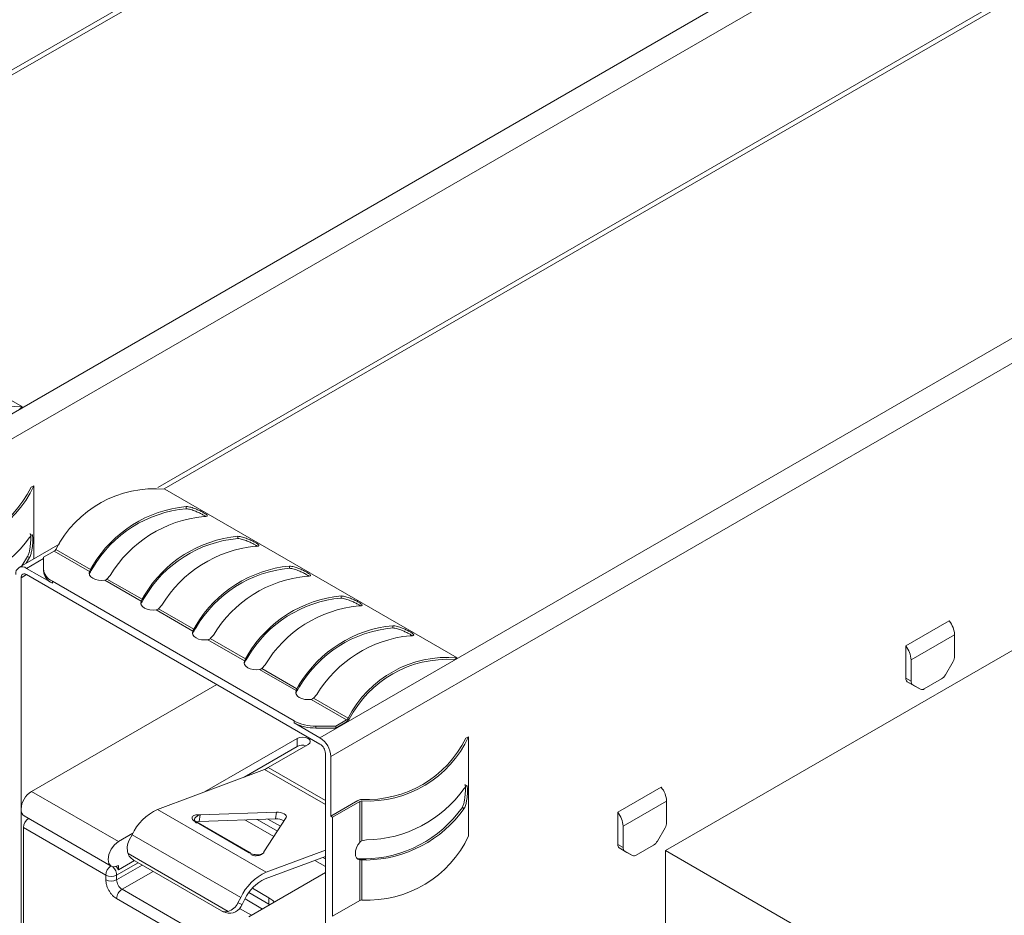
# Model space of a CAD drawing. Header units: millimetres. Extents: x -627 to -39, y 19 to 517.
# Tile 36 of 46: x -238 to -206, y 439 to 469. Entities that reach past the tile are written whole.
import ezdxf

# ---------------------------------------------------------------- set-up
doc = ezdxf.new("R2010")
doc.units = ezdxf.units.MM
doc.layers.get('0').update_dxf_attribs({"lineweight": 20})

msp = doc.modelspace()

# ---------------------------------------------------------------- linework, layer by layer
at = {"color": 7, "linetype": 'Continuous', "lineweight": 15}
for p, q in [((-217.656, 479.072), (-248.031, 461.537)), ((-207.86, 473.536), (-242.755, 453.392)), ((-207.506, 472.924), (-242.402, 452.779)), ((-203.513, 470.908), (-233.888, 453.373)), ((-193.718, 465.372), (-228.613, 445.227)), ((-193.364, 464.76), (-228.26, 444.615)), ((-247.803, 461.479), (-238.292, 455.988)), ((-238.382, 455.936), (-238.292, 455.988)), ((-238.011, 453.375), (-237.921, 453.426)), ((-237.921, 453.426), (-237.921, 451.045)), ((-233.661, 453.315), (-224.15, 447.824)), ((-197.568, 452.985), (-217.367, 441.556)), ((-232.962, 452.751), (-232.962, 452.678)), ((-231.283, 451.709), (-231.283, 451.782)), ((-237.073, 451.534), (-238.409, 450.763)), ((-238.123, 451.125), (-238.311, 450.819)), ((-238.06, 451.088), (-238.169, 450.902)), ((-238.123, 451.125), (-238.06, 451.088)), ((-237.258, 451.302), (-237.611, 451.098)), ((-237.611, 451.098), (-237.611, 450.725)), ((-236.106, 450.637), (-237.258, 451.302)), ((-237.207, 451.351), (-236.078, 450.699)), ((-238.159, 450.738), (-237.318, 450.253)), ((-237.611, 450.725), (-237.611, 450.661)), ((-236.078, 450.699), (-236.002, 450.833)), ((-236.002, 450.756), (-236.054, 450.672)), ((-236.002, 450.756), (-236.002, 450.833)), ((-229.603, 450.739), (-229.603, 450.812)), ((-238.336, 442.899), (-238.336, 450.432)), ((-238.159, 450.534), (-228.613, 445.023)), ((-236.106, 450.573), (-236.116, 450.546)), ((-235.437, 450.507), (-235.542, 450.39)), ((-237.318, 450.316), (-237.318, 450.253)), ((-229.454, 445.777), (-237.318, 450.316)), ((-234.427, 449.668), (-235.616, 450.354)), ((-235.542, 450.39), (-234.399, 449.73)), ((-234.399, 449.73), (-234.323, 449.864)), ((-234.323, 449.787), (-234.375, 449.702)), ((-234.323, 449.787), (-234.323, 449.864)), ((-227.924, 449.77), (-227.924, 449.843)), ((-234.427, 449.604), (-234.436, 449.576)), ((-233.757, 449.537), (-233.863, 449.42)), ((-232.747, 448.698), (-233.937, 449.385)), ((-233.863, 449.42), (-232.719, 448.76)), ((-232.719, 448.76), (-232.644, 448.894)), ((-232.644, 448.817), (-232.696, 448.733)), ((-232.644, 448.817), (-232.644, 448.894)), ((-226.244, 448.8), (-226.244, 448.873)), ((-209.557, 448.213), (-208.142, 449.029)), ((-232.747, 448.634), (-232.757, 448.607)), ((-232.078, 448.568), (-232.183, 448.451)), ((-209.38, 447.757), (-207.966, 448.573)), ((-207.966, 447.88), (-207.966, 448.573)), ((-231.068, 447.729), (-232.257, 448.415)), ((-232.183, 448.451), (-231.04, 447.791)), ((-209.557, 447.166), (-209.557, 448.213)), ((-231.04, 447.791), (-230.964, 447.925)), ((-230.964, 447.848), (-231.016, 447.763)), ((-230.964, 447.848), (-230.964, 447.925)), ((-231.068, 447.665), (-231.078, 447.637)), ((-230.399, 447.598), (-230.504, 447.481)), ((-224.24, 447.772), (-224.15, 447.824)), ((-209.38, 447.064), (-209.38, 447.757)), ((-208.267, 447.273), (-208.017, 447.706)), ((-229.389, 446.759), (-230.578, 447.446)), ((-230.504, 447.481), (-229.361, 446.821)), ((-238, 443.481), (-231.971, 446.962)), ((-229.361, 446.821), (-229.285, 446.955)), ((-229.285, 446.878), (-229.337, 446.794)), ((-229.285, 446.878), (-229.285, 446.955)), ((-209.557, 447.166), (-209.38, 447.064)), ((-209.255, 446.907), (-209.505, 447.051)), ((-209.328, 446.949), (-209.505, 447.051)), ((-209.328, 446.949), (-209.078, 446.805)), ((-209.255, 446.907), (-209.078, 446.805)), ((-208.953, 446.817), (-208.392, 447.141)), ((-229.389, 446.696), (-229.398, 446.668)), ((-228.719, 446.629), (-228.825, 446.512)), ((-227.747, 445.812), (-228.899, 446.476)), ((-228.825, 446.512), (-227.696, 445.86)), ((-229.454, 445.713), (-229.454, 445.777)), ((-229.454, 445.713), (-228.613, 445.227)), ((-228.747, 445.607), (-228.101, 445.607)), ((-228.747, 445.544), (-228.747, 445.607)), ((-227.747, 445.812), (-228.101, 445.607)), ((-228.101, 445.544), (-227.747, 445.748)), ((-228.101, 445.607), (-228.101, 445.544)), ((-228.101, 445.544), (-228.747, 445.544)), ((-232.366, 443.468), (-229.356, 445.206)), ((-229.002, 445.002), (-230.296, 444.255)), ((-229.356, 444.945), (-229.356, 445.206)), ((-223.869, 445.211), (-223.779, 445.262)), ((-223.779, 445.262), (-223.779, 442.037)), ((-229.356, 444.945), (-231.083, 443.948)), ((-228.436, 444.717), (-228.436, 437.185)), ((-228.26, 442.676), (-228.26, 444.615)), ((-233.898, 442.895), (-230.419, 444.196)), ((-238, 443.481), (-235.172, 441.848)), ((-218.926, 442.804), (-217.512, 443.62)), ((-228.26, 442.676), (-227.376, 443.186)), ((-227.321, 443.154), (-228.205, 442.644)), ((-227.321, 441.824), (-227.321, 443.154)), ((-227.253, 443.174), (-227.253, 441.871)), ((-218.749, 442.348), (-217.335, 443.165)), ((-217.335, 442.471), (-217.335, 443.165)), ((-238.336, 438.368), (-238.336, 442.899)), ((-233.898, 442.895), (-230.362, 440.854)), ((-232.512, 442.72), (-232.543, 442.501)), ((-232.512, 442.72), (-230.026, 442.809)), ((-230.026, 442.809), (-230.057, 442.59)), ((-223.981, 442.961), (-223.918, 442.924)), ((-218.926, 441.757), (-218.926, 442.804)), ((-238.238, 442.682), (-235.409, 441.049)), ((-230.916, 441.488), (-232.684, 442.508)), ((-230.878, 441.487), (-232.646, 442.507)), ((-230.057, 442.59), (-232.543, 442.501)), ((-229.716, 442.63), (-230.434, 441.52)), ((-228.205, 442.644), (-228.26, 442.676)), ((-228.205, 439.419), (-228.205, 442.644)), ((-238.26, 439.048), (-238.26, 442.306)), ((-235.582, 440.76), (-238.26, 442.306)), ((-235.172, 441.848), (-234.699, 442.121)), ((-234.728, 442.066), (-234.817, 441.893)), ((-234.728, 442.066), (-231.193, 440.025)), ((-218.749, 441.655), (-218.749, 442.348)), ((-217.637, 441.864), (-217.387, 442.297)), ((-227.253, 441.871), (-227.099, 441.903)), ((-218.926, 441.757), (-218.749, 441.655)), ((-234.857, 441.456), (-231.604, 439.578)), ((-230.362, 440.854), (-228.436, 441.574)), ((-218.624, 441.498), (-218.874, 441.643)), ((-218.874, 441.643), (-218.697, 441.54)), ((-218.447, 441.396), (-218.697, 441.54)), ((-218.624, 441.498), (-218.447, 441.396)), ((-217.762, 441.732), (-218.322, 441.408)), ((-217.367, 441.556), (-217.367, 420.979)), ((-217.367, 441.556), (-175.506, 417.39)), ((-234.644, 441.236), (-235.172, 440.931)), ((-234.64, 441.225), (-231.813, 439.594)), ((-228.436, 441.367), (-230.393, 440.635)), ((-227.405, 441.296), (-227.376, 441.291)), ((-227.321, 439.929), (-227.321, 441.259)), ((-227.265, 441.286), (-227.166, 441.289)), ((-227.253, 441.252), (-227.253, 439.949)), ((-227.099, 441.25), (-227.253, 441.252)), ((-227.099, 441.25), (-227.166, 441.289)), ((-235.172, 440.931), (-235.172, 441.073)), ((-228.436, 440.838), (-230.929, 439.399)), ((-235.582, 440.605), (-235.582, 440.76)), ((-235.229, 440.605), (-235.229, 440.76)), ((-231.216, 438.084), (-235.052, 440.299)), ((-230.923, 440.192), (-230.275, 439.817)), ((-230.811, 440.331), (-230.275, 440.022)), ((-231.393, 437.778), (-235.229, 439.993)), ((-231.281, 439.852), (-231.193, 440.025)), ((-231.146, 439.799), (-231.281, 439.852)), ((-231.057, 439.972), (-231.146, 439.799)), ((-230.275, 439.817), (-230.275, 440.022)), ((-228.205, 439.419), (-227.321, 439.929)), ((-231.79, 439.58), (-231.681, 439.537)), ((-230.241, 439.797), (-230.275, 439.817))]:
    msp.add_line(p, q, dxfattribs=at)
at = {"color": 8, "linetype": 'Continuous', "lineweight": 15}
for p, q in [((-217.406, 479.047), (-247.825, 461.486)), ((-203.263, 470.883), (-233.683, 453.322)), ((-237.611, 451.055), (-238.159, 450.738)), ((-238.159, 450.534), (-238.336, 450.432)), ((-228.436, 443.052), (-230.419, 444.196)), ((-230.296, 444.255), (-228.436, 443.181)), ((-230.116, 442.011), (-231.057, 442.555)), ((-230.657, 442.569), (-230, 442.19)), ((-230.306, 442.581), (-229.899, 442.346)), ((-235.229, 440.76), (-234.531, 441.163)), ((-228.436, 441.042), (-228.778, 441.239)), ((-228.521, 441.336), (-228.436, 441.287)), ((-235.229, 440.605), (-234.397, 441.085)), ((-235.052, 440.299), (-234.043, 440.881)), ((-231.052, 439.982), (-230.486, 439.655)), ((-231.23, 439.676), (-230.839, 439.451))]:
    msp.add_line(p, q, dxfattribs=at)
at = {"color": 7, "linetype": 'Continuous', "lineweight": 15, "flags": 128}
for points in [[(-235.616, 450.354), (-235.72, 450.346), (-235.823, 450.354), (-235.92, 450.377), (-236.002, 450.414), (-236.066, 450.462), (-236.106, 450.518), (-236.12, 450.577), (-236.106, 450.637)], [(-233.937, 449.385), (-234.04, 449.377), (-234.144, 449.385), (-234.24, 449.408), (-234.323, 449.445), (-234.387, 449.492), (-234.427, 449.548), (-234.44, 449.608), (-234.427, 449.668)], [(-232.257, 448.415), (-232.361, 448.407), (-232.464, 448.415), (-232.561, 448.438), (-232.644, 448.475), (-232.707, 448.523), (-232.747, 448.579), (-232.761, 448.638), (-232.747, 448.698)], [(-230.578, 447.446), (-230.682, 447.438), (-230.785, 447.446), (-230.882, 447.469), (-230.964, 447.506), (-231.028, 447.553), (-231.068, 447.609), (-231.082, 447.669), (-231.068, 447.729)], [(-228.899, 446.476), (-229.002, 446.469), (-229.106, 446.476), (-229.202, 446.499), (-229.285, 446.536), (-229.349, 446.584), (-229.389, 446.64), (-229.402, 446.699), (-229.389, 446.759)], [(-229.356, 445.206), (-229.275, 445.237), (-229.179, 445.248), (-229.083, 445.237), (-229.002, 445.206), (-228.948, 445.159), (-228.929, 445.104), (-228.948, 445.049), (-229.002, 445.002)], [(-230.026, 442.809), (-229.961, 442.807), (-229.895, 442.796), (-229.833, 442.778), (-229.78, 442.753), (-229.739, 442.724), (-229.714, 442.692), (-229.706, 442.66), (-229.716, 442.63)], [(-232.543, 442.501), (-232.601, 442.495), (-232.618, 442.492)], [(-235.172, 441.073), (-235.3, 441.028), (-235.409, 441.049), (-235.482, 441.133), (-235.508, 441.267), (-235.482, 441.43), (-235.409, 441.598), (-235.3, 441.745), (-235.172, 441.848)], [(-227.321, 441.259), (-227.379, 441.277), (-227.424, 441.318), (-227.452, 441.381), (-227.462, 441.46), (-227.452, 441.55), (-227.424, 441.645), (-227.379, 441.739), (-227.321, 441.824)], [(-230.275, 440.022), (-230.151, 439.934), (-230.095, 439.88)]]:
    msp.add_lwpolyline(points, dxfattribs=at)
at = {"color": 7, "linetype": 'Continuous', "lineweight": 15}
for centre, radius, start, end in [((-238.618, 452.394), 3.609, 84.8208, 153.1428), ((-241.238, 454.985), 3.607, 267.3153, 333.4751), ((-241.197, 454.942), 3.61, 266.8563, 335.169), ((-233.987, 449.72), 3.609, 84.8208, 153.1428), ((-232.574, 448.766), 4.004, 95.5664, 148.9135), ((-232.616, 448.765), 3.928, 95.051, 149.5462), ((-232.008, 448.44), 4.004, 95.5664, 148.9135), ((-241.317, 454.071), 4.005, 271.0856, 324.4245), ((-230.894, 447.797), 4.004, 95.5664, 148.9135), ((-230.937, 447.796), 3.928, 95.051, 149.5462), ((-230.328, 447.47), 4.004, 95.5664, 148.9135), ((-237.345, 451.444), 0.167, 301.4634, 325.901), ((-238.297, 450.569), 0.218, 50.7967, 189.214), ((-237.111, 450.775), 0.503, 185.6948, 245.6253), ((-229.215, 446.827), 4.004, 95.5664, 148.9135), ((-229.257, 446.826), 3.928, 95.051, 149.5462), ((-238.228, 450.449), 0.109, 50.7967, 189.214), ((-237.111, 450.711), 0.503, 185.6948, 245.6253), ((-228.649, 446.501), 4.004, 95.5664, 148.9135), ((-227.535, 445.858), 4.004, 95.5664, 148.9135), ((-227.578, 445.857), 3.928, 95.051, 149.5462), ((-226.97, 445.531), 4.004, 95.5664, 148.9135), ((-225.856, 444.888), 4.004, 95.5664, 148.9135), ((-225.899, 444.887), 3.928, 95.051, 149.5462), ((-208.732, 448.538), 0.767, 2.6393, 39.7721), ((-225.29, 444.562), 4.004, 95.5664, 148.9135), ((-210.147, 447.722), 0.767, 2.6393, 39.7721), ((-224.476, 444.23), 3.609, 84.8208, 153.1428), ((-208.326, 447.892), 0.361, 328.8563, 358.0435), ((-224.459, 444.173), 3.606, 86.5148, 152.684), ((-208.583, 447.447), 0.361, 301.9547, 331.1444), ((-209.432, 447.153), 0.126, 174.3796, 234.302), ((-209.255, 447.051), 0.126, 174.3796, 234.302), ((-209.026, 446.919), 0.126, 245.686, 305.6182), ((-228.776, 447.05), 1.443, 241.9598, 271.1441), ((-228.776, 446.986), 1.443, 241.9598, 271.1441), ((-227.834, 445.954), 0.167, 301.4634, 325.901), ((-227.89, 445.981), 0.273, 301.4634, 325.901), ((-229.177, 444.594), 0.393, 72.3772, 116.9683), ((-229.027, 444.58), 0.768, 2.6055, 57.3945), ((-228.82, 444.7), 0.384, 2.6055, 57.3945), ((-227.096, 446.821), 3.607, 267.3153, 333.4751), ((-227.055, 446.778), 3.61, 266.8563, 335.169), ((-230.71, 444.965), 0.822, 290.7394, 300.2107), ((-237.607, 442.866), 0.73, 122.6055, 177.3945), ((-227.175, 445.907), 4.005, 271.0856, 324.4245), ((-218.102, 443.129), 0.767, 2.6393, 39.7721), ((-227.245, 442.946), 0.273, 94.0984, 118.5314), ((-227.241, 443.008), 0.167, 94.0984, 118.5314), ((-238.11, 442.871), 0.228, 172.7442, 235.9436), ((-233.183, 441.349), 1.703, 114.7951, 155.09), ((-227.197, 445.218), 3.929, 270.4531, 324.9397), ((-227.175, 445.254), 4.005, 271.0856, 324.4245), ((-219.516, 442.313), 0.767, 2.6393, 39.7721), ((-237.873, 442.287), 0.388, 125.7902, 177.2175), ((-230.031, 442.141), 0.45, 57.221, 93.3116), ((-217.695, 442.484), 0.361, 328.8563, 358.0435), ((-234.313, 441.626), 0.57, 152.0876, 197.3656), ((-227.055, 443.553), 3.61, 266.8563, 335.169), ((-218.801, 441.745), 0.126, 174.3796, 234.302), ((-217.953, 442.038), 0.361, 301.9547, 331.1444), ((-218.624, 441.643), 0.126, 174.3796, 234.302), ((-218.396, 441.511), 0.126, 245.686, 305.6182), ((-235.589, 440.748), 0.361, 1.9565, 31.1437), ((-235.565, 440.77), 0.425, 22.2741, 39.775), ((-229.648, 439.308), 1.703, 114.7951, 155.09), ((-235.405, 441.101), 0.384, 242.6097, 297.3903), ((-235.405, 440.946), 0.384, 242.6097, 297.3903), ((-234.845, 440.622), 0.384, 182.6055, 237.3945), ((-229.821, 439.398), 1.363, 114.7951, 155.09), ((-234.845, 439.975), 0.384, 122.6055, 177.3945), ((-231.746, 440.074), 0.515, 285.9952, 334.4981), ((-227.241, 439.783), 0.167, 94.0984, 118.5314), ((-231.558, 439.963), 0.443, 253.7711, 338.2811)]:
    msp.add_arc(centre, radius, start, end, dxfattribs=at)
at = {"color": 8, "linetype": 'Continuous', "lineweight": 15}
for centre, radius, start, end in [((-232.666, 442.47), 0.0425, 62.3166, 114.9847), ((-230.898, 441.452), 0.0395, 17.2331, 116.1373), ((-235.194, 440.741), 0.388, 125.7902, 177.2175), ((-235.626, 440.738), 0.398, 29.6258, 47.2773)]:
    msp.add_arc(centre, radius, start, end, dxfattribs=at)
at = {"color": 7, "linetype": 'Continuous', "lineweight": 15}
for points, knots in [([(-232.962, 452.751), (-232.914, 452.745), (-232.826, 452.733), (-232.67, 452.678), (-232.532, 452.619), (-232.42, 452.562), (-232.339, 452.513), (-232.291, 452.476), (-232.273, 452.447), (-232.291, 452.428), (-232.339, 452.422), (-232.384, 452.424), (-232.396, 452.425)], [0, 0, 0, 0, 0.1496803, 0.279253, 0.3774907, 0.4762894, 0.561608, 0.642697, 0.7311223, 0.834171, 0.9538171, 1, 1, 1, 1]), ([(-232.962, 452.678), (-232.915, 452.671), (-232.826, 452.658), (-232.671, 452.602), (-232.532, 452.541), (-232.422, 452.484), (-232.354, 452.445), (-232.335, 452.43), (-232.332, 452.427)], [0, 0, 0, 0, 0.256051, 0.480611, 0.648802, 0.818005, 0.963179, 1, 1, 1, 1]), ([(-238.047, 451.865), (-238.046, 451.866), (-238.036, 451.869), (-238.028, 451.832), (-238.021, 451.756), (-238.022, 451.65), (-238.03, 451.536), (-238.044, 451.412), (-238.068, 451.281), (-238.096, 451.184), (-238.117, 451.138), (-238.123, 451.125)], [0, 0, 0, 0, 0.025138, 0.157561, 0.290781, 0.405082, 0.513298, 0.631641, 0.770372, 0.932602, 1, 1, 1, 1]), ([(-238.06, 451.742), (-238.042, 451.773), (-238.008, 451.833), (-237.977, 451.838), (-237.96, 451.795), (-237.953, 451.715), (-237.955, 451.609), (-237.963, 451.494), (-237.978, 451.37), (-238.004, 451.24), (-238.033, 451.145), (-238.054, 451.101), (-238.06, 451.088)], [0, 0, 0, 0, 0.1496803, 0.279253, 0.3774907, 0.4762894, 0.561608, 0.642697, 0.7311223, 0.834171, 0.9538171, 1, 1, 1, 1]), ([(-231.283, 451.782), (-231.261, 451.779), (-231.216, 451.775), (-231.138, 451.757), (-231.058, 451.732), (-230.984, 451.705), (-230.915, 451.676), (-230.854, 451.649), (-230.794, 451.62), (-230.742, 451.592), (-230.698, 451.566), (-230.663, 451.545), (-230.636, 451.525), (-230.616, 451.508), (-230.604, 451.493), (-230.598, 451.48), (-230.602, 451.469), (-230.616, 451.461), (-230.641, 451.455), (-230.671, 451.454), (-230.698, 451.454), (-230.71, 451.455), (-230.717, 451.455)], [0, 0, 0, 0, 0.0734955, 0.1498648, 0.2136394, 0.2795168, 0.3279799, 0.3777428, 0.4262687, 0.4766717, 0.5186703, 0.5620276, 0.6020564, 0.6430724, 0.6867723, 0.7314157, 0.7823421, 0.8343711, 0.8934341, 0.9539583, 0.9769374, 1, 1, 1, 1]), ([(-231.283, 451.709), (-231.261, 451.706), (-231.216, 451.701), (-231.139, 451.682), (-231.058, 451.656), (-230.985, 451.628), (-230.916, 451.599), (-230.855, 451.571), (-230.795, 451.542), (-230.743, 451.514), (-230.699, 451.488), (-230.668, 451.469), (-230.654, 451.459), (-230.649, 451.456)], [0, 0, 0, 0, 0.125172, 0.255108, 0.365104, 0.478734, 0.561316, 0.646098, 0.728791, 0.814724, 0.885838, 0.959271, 1, 1, 1, 1]), ([(-229.603, 450.812), (-229.556, 450.806), (-229.467, 450.794), (-229.311, 450.739), (-229.173, 450.68), (-229.061, 450.623), (-228.981, 450.574), (-228.933, 450.537), (-228.914, 450.508), (-228.932, 450.489), (-228.98, 450.483), (-229.025, 450.485), (-229.037, 450.486)], [0, 0, 0, 0, 0.14968, 0.279253, 0.377491, 0.476289, 0.561608, 0.642697, 0.731122, 0.834171, 0.953817, 1, 1, 1, 1]), ([(-229.603, 450.739), (-229.556, 450.732), (-229.468, 450.719), (-229.312, 450.663), (-229.173, 450.602), (-229.064, 450.545), (-228.996, 450.506), (-228.977, 450.491), (-228.973, 450.488)], [0, 0, 0, 0, 0.256051, 0.480611, 0.648802, 0.818005, 0.963179, 1, 1, 1, 1]), ([(-236.078, 450.699), (-236.084, 450.687), (-236.094, 450.662), (-236.102, 450.645), (-236.106, 450.637)], [0, 0, 0, 0, 0.515666, 1, 1, 1, 1]), ([(-236.054, 450.672), (-236.064, 450.653), (-236.085, 450.615), (-236.099, 450.588), (-236.106, 450.573)], [0, 0, 0, 0, 0.476776, 1, 1, 1, 1]), ([(-235.542, 450.39), (-235.554, 450.381), (-235.576, 450.363), (-235.603, 450.357), (-235.616, 450.354)], [0, 0, 0, 0, 0.515666, 1, 1, 1, 1]), ([(-227.924, 449.843), (-227.876, 449.836), (-227.788, 449.824), (-227.632, 449.77), (-227.494, 449.71), (-227.382, 449.653), (-227.301, 449.605), (-227.253, 449.567), (-227.235, 449.539), (-227.253, 449.52), (-227.301, 449.514), (-227.346, 449.516), (-227.358, 449.516)], [0, 0, 0, 0, 0.1496803, 0.279253, 0.3774907, 0.4762894, 0.561608, 0.642697, 0.7311223, 0.834171, 0.9538171, 1, 1, 1, 1]), ([(-227.924, 449.77), (-227.877, 449.763), (-227.788, 449.749), (-227.633, 449.693), (-227.494, 449.632), (-227.384, 449.576), (-227.316, 449.536), (-227.297, 449.521), (-227.293, 449.518)], [0, 0, 0, 0, 0.256051, 0.480611, 0.648802, 0.818005, 0.963179, 1, 1, 1, 1]), ([(-234.399, 449.73), (-234.404, 449.717), (-234.415, 449.693), (-234.423, 449.676), (-234.427, 449.668)], [0, 0, 0, 0, 0.515666, 1, 1, 1, 1]), ([(-234.375, 449.702), (-234.385, 449.684), (-234.405, 449.646), (-234.419, 449.618), (-234.427, 449.604)], [0, 0, 0, 0, 0.476776, 1, 1, 1, 1]), ([(-233.863, 449.42), (-233.874, 449.411), (-233.897, 449.394), (-233.924, 449.388), (-233.937, 449.385)], [0, 0, 0, 0, 0.515666, 1, 1, 1, 1]), ([(-226.244, 448.873), (-226.197, 448.867), (-226.108, 448.855), (-225.952, 448.8), (-225.814, 448.741), (-225.703, 448.684), (-225.622, 448.635), (-225.574, 448.598), (-225.556, 448.569), (-225.574, 448.55), (-225.622, 448.544), (-225.666, 448.546), (-225.679, 448.547)], [0, 0, 0, 0, 0.1496803, 0.279253, 0.3774907, 0.4762894, 0.561608, 0.642697, 0.7311223, 0.834171, 0.9538171, 1, 1, 1, 1]), ([(-226.244, 448.8), (-226.197, 448.793), (-226.109, 448.78), (-225.953, 448.724), (-225.815, 448.663), (-225.705, 448.606), (-225.637, 448.567), (-225.618, 448.552), (-225.614, 448.549)], [0, 0, 0, 0, 0.256051, 0.480611, 0.648802, 0.818005, 0.963179, 1, 1, 1, 1]), ([(-232.719, 448.76), (-232.725, 448.748), (-232.735, 448.723), (-232.743, 448.706), (-232.747, 448.698)], [0, 0, 0, 0, 0.515666, 1, 1, 1, 1]), ([(-232.696, 448.733), (-232.705, 448.715), (-232.726, 448.676), (-232.74, 448.649), (-232.747, 448.634)], [0, 0, 0, 0, 0.476776, 1, 1, 1, 1]), ([(-232.183, 448.451), (-232.195, 448.442), (-232.217, 448.424), (-232.244, 448.418), (-232.257, 448.415)], [0, 0, 0, 0, 0.515666, 1, 1, 1, 1]), ([(-231.04, 447.791), (-231.045, 447.778), (-231.056, 447.754), (-231.064, 447.737), (-231.068, 447.729)], [0, 0, 0, 0, 0.515666, 1, 1, 1, 1]), ([(-231.016, 447.763), (-231.026, 447.745), (-231.047, 447.707), (-231.061, 447.679), (-231.068, 447.665)], [0, 0, 0, 0, 0.476776, 1, 1, 1, 1]), ([(-230.504, 447.481), (-230.515, 447.472), (-230.538, 447.455), (-230.565, 447.449), (-230.578, 447.446)], [0, 0, 0, 0, 0.515666, 1, 1, 1, 1]), ([(-229.361, 446.821), (-229.366, 446.809), (-229.377, 446.784), (-229.385, 446.767), (-229.389, 446.759)], [0, 0, 0, 0, 0.515666, 1, 1, 1, 1]), ([(-229.337, 446.794), (-229.347, 446.776), (-229.367, 446.737), (-229.381, 446.71), (-229.389, 446.696)], [0, 0, 0, 0, 0.476776, 1, 1, 1, 1]), ([(-228.825, 446.512), (-228.836, 446.503), (-228.858, 446.485), (-228.886, 446.479), (-228.899, 446.476)], [0, 0, 0, 0, 0.515666, 1, 1, 1, 1]), ([(-223.905, 443.701), (-223.904, 443.702), (-223.894, 443.705), (-223.886, 443.668), (-223.879, 443.592), (-223.88, 443.486), (-223.888, 443.372), (-223.902, 443.248), (-223.926, 443.117), (-223.954, 443.02), (-223.975, 442.974), (-223.981, 442.961)], [0, 0, 0, 0, 0.025138, 0.157561, 0.290781, 0.405082, 0.513298, 0.631641, 0.770372, 0.932602, 1, 1, 1, 1]), ([(-223.918, 443.577), (-223.9, 443.609), (-223.866, 443.669), (-223.835, 443.674), (-223.817, 443.631), (-223.811, 443.551), (-223.812, 443.445), (-223.821, 443.33), (-223.836, 443.206), (-223.862, 443.076), (-223.891, 442.981), (-223.912, 442.937), (-223.918, 442.924)], [0, 0, 0, 0, 0.1496803, 0.279253, 0.3774907, 0.4762894, 0.561608, 0.642697, 0.7311223, 0.834171, 0.9538171, 1, 1, 1, 1]), ([(-232.621, 442.667), (-232.606, 442.677), (-232.573, 442.697), (-232.533, 442.712), (-232.512, 442.72)], [0, 0, 0, 0, 0.481607, 1, 1, 1, 1]), ([(-232.684, 442.508), (-232.703, 442.521), (-232.741, 442.546), (-232.771, 442.59), (-232.777, 442.632), (-232.758, 442.669), (-232.727, 442.688), (-232.712, 442.697)], [0, 0, 0, 0, 0.204872, 0.411538, 0.610278, 0.811782, 1, 1, 1, 1]), ([(-232.626, 442.447), (-232.646, 442.461), (-232.686, 442.49), (-232.705, 442.549), (-232.689, 442.6), (-232.657, 442.639), (-232.633, 442.657), (-232.621, 442.667)], [0, 0, 0, 0, 0.235386, 0.47944, 0.733475, 0.865266, 1, 1, 1, 1]), ([(-227.253, 441.871), (-227.267, 441.865), (-227.293, 441.855), (-227.312, 441.834), (-227.321, 441.824)], [0, 0, 0, 0, 0.515666, 1, 1, 1, 1]), ([(-234.857, 441.456), (-234.845, 441.43), (-234.813, 441.359), (-234.731, 441.282), (-234.664, 441.238), (-234.637, 441.224), (-234.636, 441.224)], [0, 0, 0, 0, 0.277151, 0.73004, 0.986777, 1, 1, 1, 1]), ([(-230.434, 441.52), (-230.434, 441.509), (-230.436, 441.486), (-230.469, 441.456), (-230.521, 441.433), (-230.593, 441.42), (-230.676, 441.419), (-230.763, 441.431), (-230.848, 441.453), (-230.893, 441.476), (-230.916, 441.488)], [0, 0, 0, 0, 0.1103881, 0.2247543, 0.345298, 0.4708561, 0.599084, 0.7316817, 0.8648456, 1, 1, 1, 1]), ([(-230.5, 441.442), (-230.513, 441.434), (-230.54, 441.417), (-230.601, 441.395), (-230.685, 441.383), (-230.784, 441.392), (-230.834, 441.415), (-230.858, 441.426)], [0, 0, 0, 0, 0.134708, 0.266481, 0.5205, 0.764568, 1, 1, 1, 1]), ([(-230.434, 441.52), (-230.442, 441.505), (-230.457, 441.476), (-230.486, 441.453), (-230.5, 441.442)], [0, 0, 0, 0, 0.523798, 1, 1, 1, 1]), ([(-227.376, 441.291), (-227.361, 441.29), (-227.33, 441.288), (-227.287, 441.287), (-227.265, 441.286)], [0, 0, 0, 0, 0.495294, 1, 1, 1, 1]), ([(-227.321, 441.259), (-227.31, 441.258), (-227.291, 441.256), (-227.265, 441.253), (-227.253, 441.252)], [0, 0, 0, 0, 0.544595, 1, 1, 1, 1]), ([(-235.229, 439.993), (-235.273, 440.024), (-235.342, 440.072), (-235.424, 440.17), (-235.48, 440.255), (-235.526, 440.347), (-235.57, 440.467), (-235.577, 440.551), (-235.582, 440.605)], [0, 0, 0, 0, 0.239443, 0.369379, 0.5, 0.629936, 0.760557, 1, 1, 1, 1]), ([(-231.808, 439.591), (-231.807, 439.591), (-231.779, 439.571), (-231.729, 439.558), (-231.654, 439.567), (-231.616, 439.576), (-231.604, 439.578)], [0, 0, 0, 0, 0.013233, 0.595284, 0.868127, 1, 1, 1, 1])]:
    msp.add_open_spline(points, degree=3, knots=knots, dxfattribs=at)
at = {"color": 8, "linetype": 'Continuous', "lineweight": 15}
msp.add_open_spline([(-232.712, 442.697), (-232.693, 442.704), (-232.657, 442.718), (-232.586, 442.727), (-232.537, 442.722), (-232.512, 442.72)], degree=3, knots=[0, 0, 0, 0, 0.354935, 0.679629, 1, 1, 1, 1], dxfattribs=at)

doc.saveas('drawing.dxf')
